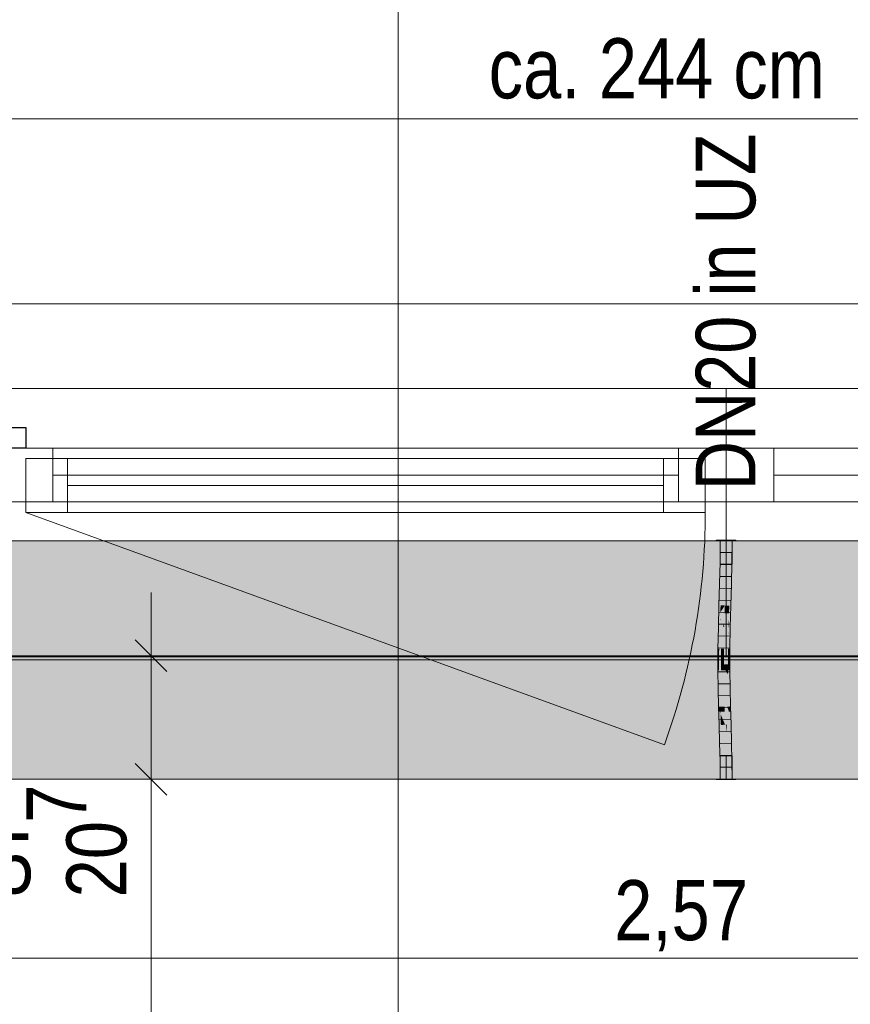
# Model space of a CAD drawing. Extents: x -620 to 3480, y 62 to 1107.
# Tile 196 of 244: x -157 to -129, y 979 to 1012. Entities that reach past the tile are written whole.
import ezdxf
from ezdxf.lldxf.tags import DXFTag

# ---------------------------------------------------------------- set-up
doc = ezdxf.new("R2010")
doc.units = 0
doc.layers.get('0').update_dxf_attribs({"lineweight": 35})
for name, color, linetype, lineweight, true_color in [('30 -33 Aussenwände- 7 Fassade_ Elemente', 7, 'Continuous', 9, 0x00aacc), ('30 -35 Decken- 1 Konstruktion-Träger- Stahlbeton', 7, 'grob-A06G9GKW8I', 13, 0x33aa00), ('70 -75 Raumstempel-2 Verweislinie', 1, 'Continuous', 9, 0xff0000), ('70 -76 Bemaßung- 2 Allgemein', 9, 'Continuous', 5, 0x808080), ('E_Leerrohr 20', 7, 'Continuous', 13, 0xcc0099), ('E_Leerrohr 20-Shading', 7, 'Continuous', 13, 0xcc0099)]:
    doc.layers.add(name, color=color, linetype=linetype, lineweight=lineweight, true_color=true_color)
for name, color, linetype, lineweight in [('30 -33 Aussenwände- 8 Sonnenschutz', 7, 'Continuous', 9), ('70 -71 Achsen- 1 Gebäudeachsen', 7, 'STRICHPUNKT2-A06G9GKV8I', 18), ('Detailelementbeschriftung', 7, 'Continuous', 9)]:
    doc.layers.add(name, color=color, linetype=linetype, lineweight=lineweight)
doc.layers.add('iwb_Schraffur_Unterzug', color=7, linetype='Continuous', lineweight=5, true_color=0xffffcc, plot=False)
doc.styles.get("Standard").update_dxf_attribs({"font": 'ARIALN.TTF'})
tags = doc.linetypes.add('grob-A06G9GKW8I', pattern=[14, 3, -8, 3]).pattern_tags.tags
tags[8:9] = [DXFTag(74, 4), DXFTag(75, 0), DXFTag(340, '0'), DXFTag(46, 0.0), DXFTag(50, 0.0), DXFTag(44, 0.0), DXFTag(45, 0.0)]
tags[6:7] = [DXFTag(74, 4), DXFTag(75, 0), DXFTag(340, '0'), DXFTag(46, 0.0), DXFTag(50, 0.0), DXFTag(44, 0.0), DXFTag(45, 0.0)]
tags[4:5] = [DXFTag(74, 4), DXFTag(75, 0), DXFTag(340, '0'), DXFTag(46, 0.0), DXFTag(50, 0.0), DXFTag(44, 0.0), DXFTag(45, 0.0)]
tags = doc.linetypes.add('STRICHPUNKT2', pattern=[12.7, 6.35, -3.175, 0, -3.175]).pattern_tags.tags
tags[10:11] = [DXFTag(74, 4), DXFTag(75, 0), DXFTag(340, '0'), DXFTag(46, 0.0), DXFTag(50, 0.0), DXFTag(44, 0.0), DXFTag(45, 0.0)]
tags[8:9] = [DXFTag(74, 4), DXFTag(75, 0), DXFTag(340, '0'), DXFTag(46, 0.0), DXFTag(50, 0.0), DXFTag(44, 0.0), DXFTag(45, 0.0)]
tags[6:7] = [DXFTag(74, 4), DXFTag(75, 0), DXFTag(340, '0'), DXFTag(46, 0.0), DXFTag(50, 0.0), DXFTag(44, 0.0), DXFTag(45, 0.0)]
tags[4:5] = [DXFTag(74, 4), DXFTag(75, 0), DXFTag(340, '0'), DXFTag(46, 0.0), DXFTag(50, 0.0), DXFTag(44, 0.0), DXFTag(45, 0.0)]
tags = doc.linetypes.add('STRICHPUNKT2-A06G9GKV8I', pattern=[12.7, 6.35, -3.175, 0, -3.175]).pattern_tags.tags
tags[10:11] = [DXFTag(74, 4), DXFTag(75, 0), DXFTag(340, '0'), DXFTag(46, 0.0), DXFTag(50, 0.0), DXFTag(44, 0.0), DXFTag(45, 0.0)]
tags[8:9] = [DXFTag(74, 4), DXFTag(75, 0), DXFTag(340, '0'), DXFTag(46, 0.0), DXFTag(50, 0.0), DXFTag(44, 0.0), DXFTag(45, 0.0)]
tags[6:7] = [DXFTag(74, 4), DXFTag(75, 0), DXFTag(340, '0'), DXFTag(46, 0.0), DXFTag(50, 0.0), DXFTag(44, 0.0), DXFTag(45, 0.0)]
tags[4:5] = [DXFTag(74, 4), DXFTag(75, 0), DXFTag(340, '0'), DXFTag(46, 0.0), DXFTag(50, 0.0), DXFTag(44, 0.0), DXFTag(45, 0.0)]

# ---------------------------------------------------------------- blocks, each defined once
blk = doc.blocks.new('Shading-A06G9GI98I', base_point=(-133.075, 992.053))
at = {"layer": 'E_Leerrohr 20-Shading', "color": 223, "true_color": 0xc67fb4}
for points in [[(-133.356, 994.957), (-133.414, 994.957), (-133.362, 994.234), (-133.42, 994.235)], [(-133.059, 994.957), (-133.073, 994.957), (-133.067, 994.23), (-133.079, 994.23)], [(-133.067, 994.23), (-133.049, 994.23), (-133.059, 994.957), (-133.038, 994.957)], [(-133.049, 994.23), (-133.025, 994.229), (-133.038, 994.957), (-133.014, 994.957)], [(-133.021, 994.229), (-133.014, 994.957), (-133.025, 994.229)], [(-133.362, 994.234), (-133.42, 994.235), (-133.379, 993.511), (-133.436, 993.512)], [(-133.377, 993.511), (-133.362, 994.234), (-133.379, 993.511)], [(-133.067, 994.23), (-133.079, 994.23), (-133.087, 993.504), (-133.095, 993.504)], [(-133.067, 994.23), (-133.071, 994.094), (-133.071, 993.503), (-133.086, 993.504)], [(-133.049, 994.23), (-133.071, 993.503), (-133.04, 994.23), (-133.063, 993.503)], [(-133.067, 994.23), (-133.071, 993.503), (-133.049, 994.23)], [(-133.063, 993.503), (-133.051, 993.503), (-133.04, 994.23), (-133.025, 994.229)], [(-133.036, 993.503), (-133.021, 994.229), (-133.051, 993.503), (-133.025, 994.229)], [(-133.071, 994.094), (-133.087, 993.504), (-133.086, 993.504)], [(-133.379, 993.511), (-133.436, 993.512), (-133.402, 992.786), (-133.455, 992.788)], [(-133.402, 992.786), (-133.398, 992.786), (-133.379, 993.511), (-133.377, 993.511)], [(-133.398, 992.786), (-133.397, 992.786), (-133.377, 993.511)], [(-133.087, 993.504), (-133.095, 993.504), (-133.112, 992.779), (-133.114, 992.779)], [(-133.087, 993.504), (-133.112, 992.779), (-133.086, 993.504), (-133.109, 992.779)], [(-133.109, 992.779), (-133.098, 992.778), (-133.086, 993.504), (-133.071, 993.503)], [(-133.071, 993.503), (-133.098, 992.778), (-133.063, 993.503), (-133.091, 992.778)], [(-133.091, 992.778), (-133.085, 992.778), (-133.063, 993.503), (-133.051, 993.503)], [(-133.056, 992.777), (-133.036, 993.503), (-133.085, 992.778), (-133.051, 993.503)], [(-133.475, 992.062), (-133.41, 992.512), (-133.455, 992.788), (-133.402, 992.786)], [(-133.425, 992.061), (-133.419, 992.191), (-133.475, 992.062), (-133.41, 992.512)], [(-133.416, 992.061), (-133.403, 992.56), (-133.425, 992.061)], [(-133.41, 992.512), (-133.419, 992.191), (-133.404, 992.551), (-133.406, 992.496)], [(-133.402, 992.786), (-133.41, 992.512), (-133.398, 992.786), (-133.404, 992.551)], [(-133.406, 992.496), (-133.403, 992.56), (-133.404, 992.551)], [(-133.404, 992.551), (-133.403, 992.56), (-133.398, 992.786), (-133.397, 992.786)], [(-133.121, 992.497), (-133.121, 992.517), (-133.133, 992.055)], [(-133.109, 992.779), (-133.121, 992.497), (-133.12, 992.408)], [(-133.109, 992.779), (-133.112, 992.779), (-133.121, 992.497), (-133.117, 992.646)], [(-133.112, 992.779), (-133.114, 992.779), (-133.121, 992.517)], [(-133.117, 992.646), (-133.121, 992.517), (-133.121, 992.497)], [(-133.12, 992.408), (-133.119, 992.212), (-133.109, 992.779), (-133.098, 992.778)], [(-133.098, 992.778), (-133.119, 992.212), (-133.091, 992.778), (-133.118, 992.083)], [(-133.118, 992.083), (-133.117, 992.054), (-133.091, 992.778), (-133.085, 992.778)], [(-133.075, 992.053), (-133.056, 992.777), (-133.117, 992.054), (-133.085, 992.778)], [(-133.12, 992.408), (-133.121, 992.497), (-133.131, 992.055), (-133.133, 992.055)], [(-133.131, 992.055), (-133.124, 992.054), (-133.12, 992.408), (-133.119, 992.212)], [(-133.119, 992.212), (-133.124, 992.054), (-133.118, 992.083), (-133.119, 992.054)], [(-133.425, 992.061), (-133.475, 992.062), (-133.448, 991.335), (-133.488, 991.335)], [(-133.43, 991.335), (-133.416, 992.061), (-133.448, 991.335), (-133.425, 992.061)], [(-133.144, 991.331), (-133.124, 992.054), (-133.147, 991.331), (-133.131, 992.055)], [(-133.131, 992.055), (-133.133, 992.055), (-133.147, 991.331)], [(-133.144, 991.331), (-133.119, 992.054), (-133.124, 992.054)], [(-133.144, 991.331), (-133.14, 991.331), (-133.119, 992.054), (-133.13, 991.659)], [(-133.139, 991.331), (-133.117, 992.054), (-133.13, 991.659)], [(-133.139, 991.331), (-133.088, 991.331), (-133.117, 992.054), (-133.075, 992.053)], [(-133.13, 991.659), (-133.117, 992.054), (-133.119, 992.054)], [(-133.119, 992.054), (-133.117, 992.054), (-133.118, 992.083)], [(-133.14, 991.331), (-133.139, 991.331), (-133.13, 991.659)], [(-133.451, 990.974), (-133.448, 991.335), (-133.49, 990.974), (-133.488, 991.335)], [(-133.433, 990.608), (-133.43, 991.335), (-133.454, 990.608), (-133.448, 991.335)], [(-133.147, 990.969), (-133.144, 991.331), (-133.148, 990.969), (-133.147, 991.331)], [(-133.144, 991.331), (-133.147, 990.969), (-133.14, 991.331), (-133.146, 990.969)], [(-133.14, 991.331), (-133.146, 990.969), (-133.143, 991.042), (-133.143, 990.968)], [(-133.143, 990.968), (-133.09, 990.968), (-133.139, 991.331), (-133.088, 991.331)], [(-133.143, 990.968), (-133.139, 991.331), (-133.143, 991.042)], [(-133.139, 991.331), (-133.14, 991.331), (-133.143, 991.042)], [(-133.454, 990.608), (-133.451, 990.974), (-133.491, 990.608), (-133.49, 990.974)], [(-133.143, 990.968), (-133.146, 990.969), (-133.149, 990.777), (-133.148, 990.889)], [(-133.147, 990.969), (-133.147, 990.969), (-133.148, 990.889), (-133.149, 990.806)], [(-133.149, 990.806), (-133.147, 990.969), (-133.148, 990.969)], [(-133.143, 990.968), (-133.149, 990.777), (-133.147, 990.668)], [(-133.148, 990.889), (-133.149, 990.806), (-133.149, 990.777)], [(-133.146, 990.969), (-133.147, 990.969), (-133.148, 990.889)], [(-133.143, 990.968), (-133.147, 990.668), (-133.143, 990.968), (-133.146, 990.609)], [(-133.146, 990.609), (-133.091, 990.609), (-133.143, 990.968), (-133.09, 990.968)], [(-133.143, 991.042), (-133.143, 990.968), (-133.143, 990.968)], [(-133.454, 990.608), (-133.491, 990.608), (-133.44, 989.997), (-133.483, 989.996)], [(-133.425, 989.997), (-133.433, 990.608), (-133.44, 989.997), (-133.454, 990.608)], [(-133.149, 990.806), (-133.15, 990.609), (-133.149, 990.777)], [(-133.15, 990.609), (-133.147, 990.609), (-133.149, 990.777), (-133.147, 990.668)], [(-133.147, 990.609), (-133.146, 990.609), (-133.147, 990.668)], [(-133.132, 990.003), (-133.146, 990.609), (-133.142, 990.003), (-133.147, 990.609)], [(-133.083, 990.004), (-133.091, 990.609), (-133.132, 990.003), (-133.146, 990.609)], [(-133.44, 989.997), (-133.483, 989.996), (-133.415, 989.387), (-133.469, 989.386)], [(-133.41, 989.388), (-133.425, 989.997), (-133.415, 989.387), (-133.44, 989.997)], [(-133.132, 990.003), (-133.142, 990.003), (-133.107, 989.396), (-133.127, 989.395)], [(-133.069, 989.397), (-133.083, 990.004), (-133.107, 989.396), (-133.132, 990.003)], [(-133.469, 989.386), (-133.447, 989.218), (-133.415, 989.387), (-133.406, 989.219)], [(-133.447, 989.218), (-133.469, 989.386), (-133.464, 989.218)], [(-133.45, 988.777), (-133.392, 988.779), (-133.464, 989.218), (-133.447, 989.218)], [(-133.447, 989.218), (-133.392, 988.779), (-133.406, 989.219), (-133.403, 989.149)], [(-133.403, 989.149), (-133.41, 989.388), (-133.415, 989.387)], [(-133.098, 989.221), (-133.107, 989.396), (-133.122, 989.221), (-133.127, 989.395)], [(-133.076, 988.788), (-133.098, 989.221), (-133.109, 988.787), (-133.122, 989.221)], [(-133.063, 989.221), (-133.069, 989.397), (-133.098, 989.221), (-133.107, 989.396)], [(-133.076, 988.788), (-133.051, 988.789), (-133.098, 989.221), (-133.063, 989.221)], [(-133.392, 988.779), (-133.45, 988.777), (-133.374, 988.171), (-133.433, 988.169)], [(-133.076, 988.788), (-133.109, 988.787), (-133.046, 988.179), (-133.092, 988.178)], [(-133.033, 988.179), (-133.051, 988.789), (-133.046, 988.179), (-133.076, 988.788)], [(-133.374, 988.171), (-133.433, 988.169), (-133.362, 987.564), (-133.42, 987.563)], [(-133.361, 987.564), (-133.374, 988.171), (-133.362, 987.564), (-133.374, 988.171)], [(-133.046, 988.179), (-133.092, 988.178), (-133.023, 987.569), (-133.078, 987.568)], [(-133.02, 987.569), (-133.033, 988.179), (-133.023, 987.569), (-133.046, 988.179)], [(-133.362, 987.564), (-133.42, 987.563), (-133.359, 986.957), (-133.414, 986.957)], [(-133.356, 986.957), (-133.361, 987.564), (-133.359, 986.957), (-133.362, 987.564)], [(-133.014, 986.957), (-133.023, 987.569), (-133.073, 986.957), (-133.078, 987.568)], [(-133.014, 986.957), (-133.02, 987.569), (-133.023, 987.569)]]:
    blk.add_solid(points, dxfattribs=at)
at = {"layer": 'E_Leerrohr 20-Shading', "color": 231, "true_color": 0xe17fc9}
for points in [[(-133.249, 994.957), (-133.356, 994.957), (-133.249, 994.233), (-133.362, 994.234)], [(-133.221, 994.232), (-133.214, 994.957), (-133.249, 994.233), (-133.249, 994.957)], [(-133.214, 994.957), (-133.221, 994.232), (-133.216, 994.232)], [(-133.216, 994.232), (-133.21, 994.232), (-133.214, 994.957)], [(-133.21, 994.232), (-133.079, 994.23), (-133.214, 994.957), (-133.073, 994.957)], [(-133.317, 994.234), (-133.362, 994.234), (-133.313, 993.509), (-133.377, 993.511)], [(-133.253, 993.508), (-133.249, 994.233), (-133.313, 993.509), (-133.317, 994.234)], [(-133.236, 993.507), (-133.221, 994.232), (-133.253, 993.508), (-133.249, 994.233)], [(-133.221, 994.232), (-133.236, 993.507), (-133.231, 993.507)], [(-133.221, 993.507), (-133.216, 994.232), (-133.231, 993.507), (-133.221, 994.232)], [(-133.221, 993.507), (-133.199, 993.507), (-133.216, 994.232), (-133.21, 994.232)], [(-133.199, 993.507), (-133.095, 993.504), (-133.21, 994.232), (-133.079, 994.23)], [(-133.313, 993.509), (-133.377, 993.511), (-133.313, 992.784), (-133.397, 992.786)], [(-133.313, 992.784), (-133.269, 992.783), (-133.313, 993.509), (-133.257, 993.508)], [(-133.269, 992.783), (-133.26, 992.783), (-133.257, 993.508), (-133.253, 993.508)], [(-133.256, 992.783), (-133.236, 993.507), (-133.26, 992.783), (-133.253, 993.508)], [(-133.221, 993.507), (-133.236, 993.507), (-133.226, 992.782), (-133.256, 992.783)], [(-133.226, 992.782), (-133.185, 992.781), (-133.221, 993.507), (-133.199, 993.507)], [(-133.185, 992.781), (-133.114, 992.779), (-133.199, 993.507), (-133.095, 993.504)], [(-133.403, 992.56), (-133.416, 992.061), (-133.394, 992.06)], [(-133.397, 992.786), (-133.403, 992.56), (-133.313, 992.784), (-133.312, 992.701)], [(-133.312, 992.701), (-133.403, 992.56), (-133.312, 992.203)], [(-133.394, 992.06), (-133.311, 992.059), (-133.403, 992.56), (-133.312, 992.203)], [(-133.313, 992.784), (-133.312, 992.701), (-133.269, 992.783), (-133.269, 992.769)], [(-133.269, 992.769), (-133.312, 992.701), (-133.28, 992.077), (-133.312, 992.203)], [(-133.275, 992.058), (-133.26, 992.783), (-133.28, 992.077), (-133.269, 992.769)], [(-133.26, 992.783), (-133.275, 992.058), (-133.262, 992.518)], [(-133.262, 992.518), (-133.275, 992.058), (-133.26, 992.518), (-133.271, 992.058)], [(-133.271, 992.058), (-133.257, 992.057), (-133.26, 992.518), (-133.249, 992.518)], [(-133.269, 992.769), (-133.26, 992.783), (-133.269, 992.783)], [(-133.262, 992.518), (-133.256, 992.783), (-133.26, 992.783)], [(-133.228, 992.518), (-133.226, 992.782), (-133.262, 992.518), (-133.256, 992.783)], [(-133.257, 992.057), (-133.232, 992.057), (-133.249, 992.518), (-133.228, 992.518)], [(-133.228, 992.518), (-133.232, 992.057), (-133.18, 992.518), (-133.172, 992.056)], [(-133.226, 992.782), (-133.228, 992.518), (-133.185, 992.781), (-133.18, 992.518)], [(-133.185, 992.781), (-133.18, 992.518), (-133.114, 992.779), (-133.121, 992.517)], [(-133.18, 992.518), (-133.172, 992.056), (-133.121, 992.517), (-133.133, 992.055)], [(-133.312, 992.203), (-133.311, 992.059), (-133.28, 992.077), (-133.28, 992.058)], [(-133.394, 992.06), (-133.416, 992.061), (-133.384, 991.334), (-133.43, 991.335)], [(-133.384, 991.334), (-133.307, 991.333), (-133.394, 992.06), (-133.311, 992.059)], [(-133.311, 992.059), (-133.307, 991.333), (-133.28, 992.058), (-133.288, 991.333)], [(-133.288, 991.333), (-133.275, 992.058), (-133.28, 992.058)], [(-133.271, 992.058), (-133.275, 992.058), (-133.285, 991.333), (-133.288, 991.333)], [(-133.267, 991.333), (-133.257, 992.057), (-133.285, 991.333), (-133.271, 992.058)], [(-133.28, 992.058), (-133.275, 992.058), (-133.28, 992.077)], [(-133.236, 991.333), (-133.232, 992.057), (-133.267, 991.333), (-133.257, 992.057)], [(-133.236, 991.333), (-133.162, 991.332), (-133.232, 992.057), (-133.172, 992.056)], [(-133.162, 991.332), (-133.147, 991.331), (-133.172, 992.056), (-133.133, 992.055)], [(-133.384, 991.334), (-133.43, 991.335), (-133.382, 990.608), (-133.433, 990.608)], [(-133.384, 991.334), (-133.383, 990.973), (-133.307, 991.333), (-133.303, 990.972)], [(-133.307, 991.333), (-133.303, 990.972), (-133.288, 991.333), (-133.29, 990.971)], [(-133.271, 990.608), (-133.267, 991.333), (-133.29, 990.971), (-133.285, 991.333)], [(-133.285, 991.333), (-133.288, 991.333), (-133.29, 990.971)], [(-133.237, 990.805), (-133.236, 991.333), (-133.27, 990.805), (-133.267, 991.333)], [(-133.236, 991.333), (-133.237, 990.805), (-133.162, 991.332), (-133.16, 990.806)], [(-133.162, 991.332), (-133.16, 990.806), (-133.147, 991.331), (-133.149, 990.806)], [(-133.383, 990.973), (-133.382, 990.608), (-133.303, 990.972), (-133.298, 990.608)], [(-133.298, 990.972), (-133.303, 990.972), (-133.295, 990.608), (-133.298, 990.608)], [(-133.29, 990.971), (-133.298, 990.972), (-133.291, 990.608), (-133.295, 990.608)], [(-133.271, 990.608), (-133.29, 990.971), (-133.291, 990.608)], [(-133.382, 990.608), (-133.433, 990.608), (-133.387, 989.998), (-133.425, 989.997)], [(-133.387, 989.998), (-133.285, 990), (-133.382, 990.608), (-133.298, 990.608)], [(-133.298, 990.608), (-133.285, 990), (-133.295, 990.608), (-133.283, 990)], [(-133.283, 990), (-133.291, 990.608), (-133.295, 990.608)], [(-133.271, 990.608), (-133.291, 990.608), (-133.27, 990), (-133.283, 990)], [(-133.271, 990.608), (-133.237, 990.609), (-133.27, 990.805), (-133.237, 990.805)], [(-133.235, 990.001), (-133.237, 990.609), (-133.27, 990), (-133.271, 990.608)], [(-133.16, 990.806), (-133.237, 990.805), (-133.162, 990.609), (-133.237, 990.609)], [(-133.162, 990.609), (-133.237, 990.609), (-133.166, 990.481)], [(-133.166, 990.481), (-133.237, 990.609), (-133.178, 990.002), (-133.235, 990.001)], [(-133.16, 990.609), (-133.162, 990.609), (-133.161, 990.472), (-133.166, 990.481)], [(-133.161, 990.473), (-133.165, 990.002), (-133.15, 990.609), (-133.142, 990.003)], [(-133.16, 990.806), (-133.162, 990.609), (-133.16, 990.713)], [(-133.162, 990.609), (-133.16, 990.609), (-133.16, 990.713)], [(-133.16, 990.609), (-133.161, 990.473), (-133.157, 990.609)], [(-133.161, 990.473), (-133.15, 990.609), (-133.157, 990.609)], [(-133.152, 990.806), (-133.16, 990.806), (-133.157, 990.609), (-133.16, 990.609)], [(-133.149, 990.806), (-133.152, 990.806), (-133.15, 990.609), (-133.157, 990.609)], [(-133.161, 990.472), (-133.166, 990.481), (-133.174, 990.002), (-133.178, 990.002)], [(-133.174, 990.002), (-133.165, 990.002), (-133.161, 990.472)], [(-133.387, 989.998), (-133.425, 989.997), (-133.398, 989.388), (-133.41, 989.388)], [(-133.398, 989.388), (-133.269, 989.391), (-133.387, 989.998), (-133.285, 990)], [(-133.269, 989.391), (-133.283, 990), (-133.285, 990)], [(-133.27, 990), (-133.283, 990), (-133.265, 989.391), (-133.269, 989.391)], [(-133.23, 989.392), (-133.235, 990.001), (-133.265, 989.391), (-133.27, 990)], [(-133.235, 990.001), (-133.23, 989.392), (-133.174, 990.002), (-133.193, 989.393)], [(-133.193, 989.393), (-133.176, 989.394), (-133.174, 990.002), (-133.165, 990.002)], [(-133.176, 989.394), (-133.127, 989.395), (-133.165, 990.002), (-133.142, 990.003)], [(-133.398, 989.388), (-133.41, 989.388), (-133.403, 989.149)], [(-133.403, 989.149), (-133.25, 988.783), (-133.401, 989.219), (-133.263, 989.22)], [(-133.263, 989.22), (-133.269, 989.391), (-133.401, 989.219), (-133.398, 989.388)], [(-133.265, 989.391), (-133.269, 989.391), (-133.263, 989.22)], [(-133.225, 988.784), (-133.23, 989.392), (-133.263, 989.22), (-133.265, 989.391)], [(-133.225, 988.784), (-133.263, 989.22), (-133.25, 988.783)], [(-133.23, 989.392), (-133.225, 988.784), (-133.193, 989.393), (-133.212, 988.784)], [(-133.212, 988.784), (-133.189, 988.785), (-133.193, 989.393), (-133.176, 989.394)], [(-133.176, 989.394), (-133.189, 988.785), (-133.122, 989.221), (-133.129, 988.786)], [(-133.176, 989.394), (-133.122, 989.221), (-133.127, 989.395)], [(-133.129, 988.786), (-133.109, 988.787), (-133.122, 989.221)], [(-133.25, 988.783), (-133.403, 989.149), (-133.392, 988.779)], [(-133.25, 988.783), (-133.392, 988.779), (-133.233, 988.174), (-133.374, 988.171)], [(-133.225, 988.784), (-133.25, 988.783), (-133.22, 988.175), (-133.233, 988.174)], [(-133.225, 988.784), (-133.222, 988.473), (-133.212, 988.784)], [(-133.222, 988.473), (-133.189, 988.785), (-133.212, 988.784)], [(-133.222, 988.473), (-133.22, 988.175), (-133.189, 988.785), (-133.201, 988.175)], [(-133.189, 988.785), (-133.201, 988.175), (-133.129, 988.786), (-133.139, 988.177)], [(-133.139, 988.177), (-133.092, 988.178), (-133.129, 988.786), (-133.109, 988.787)], [(-133.365, 988.171), (-133.374, 988.171), (-133.361, 987.564)], [(-133.22, 987.566), (-133.233, 988.174), (-133.361, 987.564), (-133.365, 988.171)], [(-133.22, 988.175), (-133.233, 988.174), (-133.216, 987.566), (-133.22, 987.566)], [(-133.216, 987.566), (-133.211, 987.566), (-133.22, 988.175), (-133.201, 988.175)], [(-133.211, 987.566), (-133.078, 987.568), (-133.201, 988.175), (-133.092, 988.178)], [(-133.22, 987.566), (-133.361, 987.564), (-133.214, 986.957), (-133.356, 986.957)], [(-133.216, 987.566), (-133.22, 987.566), (-133.214, 986.957)], [(-133.214, 986.957), (-133.211, 987.566), (-133.216, 987.566)], [(-133.214, 986.957), (-133.073, 986.957), (-133.211, 987.566), (-133.078, 987.568)]]:
    blk.add_solid(points, dxfattribs=at)
blk = doc.blocks.new('Shading-A06G9GIB8I', base_point=(-133.214, 994.169))
at = {"layer": 'E_Leerrohr 20-Shading', "color": 213, "true_color": 0xd67fc0}
for points in [[(-133.544, 994.957), (-133.214, 994.957), (-133.544, 994.969), (-133.214, 994.969)], [(-133.414, 994.169), (-133.214, 994.169), (-133.414, 994.957), (-133.214, 994.957)], [(-133.214, 994.969), (-133.214, 994.957), (-133.149, 994.969), (-133.149, 994.957)], [(-133.214, 994.169), (-133.014, 994.169), (-133.214, 994.957), (-133.014, 994.957)], [(-133.149, 994.969), (-133.149, 994.957), (-132.943, 994.969), (-132.943, 994.957)], [(-132.943, 994.957), (-132.884, 994.957), (-132.943, 994.969), (-132.884, 994.969)]]:
    blk.add_solid(points, dxfattribs=at)
blk = doc.blocks.new('Shading-A06G9GID8I', base_point=(-133.014, 987.745))
at = {"layer": 'E_Leerrohr 20-Shading', "color": 213, "true_color": 0xd67fc0}
for points in [[(-133.214, 987.745), (-133.414, 987.745), (-133.214, 986.957), (-133.414, 986.957)], [(-133.014, 987.745), (-133.214, 987.745), (-133.014, 986.957), (-133.214, 986.957)], [(-133.214, 986.957), (-133.544, 986.957), (-133.214, 986.945), (-133.544, 986.945)], [(-133.149, 986.957), (-133.214, 986.957), (-133.149, 986.945), (-133.214, 986.945)], [(-133.149, 986.945), (-132.992, 986.945), (-133.149, 986.957), (-132.992, 986.957)], [(-132.992, 986.945), (-132.884, 986.945), (-132.992, 986.957), (-132.884, 986.957)]]:
    blk.add_solid(points, dxfattribs=at)
blk = doc.blocks.new('Referenz-A06G9GKX8I')
at = {"layer": '30 -33 Aussenwände- 7 Fassade_ Elemente', "color": 0, "linetype": 'Continuous', "ltscale": 0.13}
for p, q in [((-0.913, 1002.897), (-163.113, 1002.897)), ((-157.613, 998.057), (-133.213, 998.057)), ((-133.213, 998.057), (-108.813, 998.057)), ((-133.213, 996.257), (-133.213, 998.057)), ((-156.713, 995.907), (-156.713, 997.707)), ((-156.713, 997.707), (-133.913, 997.707)), ((-133.913, 997.707), (-133.913, 995.907)), ((-133.213, 996.257), (-157.613, 996.257)), ((-108.813, 996.257), (-133.213, 996.257)), ((-133.913, 995.907), (-156.713, 995.907)), ((-160.013, 991.097), (-4.013, 991.097))]:
    blk.add_line(p, q, dxfattribs=at)
at = {"layer": '30 -33 Aussenwände- 7 Fassade_ Elemente', "color": 0}
for p, q in [((-157.413, 1000.057), (-133.213, 1000.057)), ((-133.213, 1000.057), (-109.013, 1000.057)), ((-133.213, 998.057), (-133.213, 1000.057)), ((-157.413, 998.057), (-155.813, 998.057)), ((-155.813, 998.057), (-134.813, 998.057)), ((-155.813, 996.257), (-155.813, 998.057)), ((-134.813, 998.057), (-134.813, 996.257)), ((-133.213, 998.057), (-134.813, 998.057)), ((-133.213, 998.057), (-131.613, 998.057)), ((-133.213, 996.257), (-133.213, 998.057)), ((-131.613, 998.057), (-110.613, 998.057)), ((-131.613, 996.257), (-131.613, 998.057)), ((-134.813, 997.157), (-155.813, 997.157)), ((-110.613, 997.157), (-131.613, 997.157)), ((-155.813, 996.257), (-157.413, 996.257)), ((-134.813, 996.257), (-155.813, 996.257)), ((-134.813, 996.257), (-133.213, 996.257)), ((-131.613, 996.257), (-133.213, 996.257)), ((-133.213, 996.257), (-133.213, 991.057)), ((-110.613, 996.257), (-131.613, 996.257)), ((-157.413, 991.057), (-133.213, 991.057)), ((-133.213, 991.057), (-109.013, 991.057))]:
    blk.add_line(p, q, dxfattribs=at)
at = {"layer": '30 -33 Aussenwände- 7 Fassade_ Elemente', "color": 0, "linetype": 'Continuous', "lineweight": -2, "ltscale": 0.25}
for p, q in [((-160.013, 998.757), (-156.713, 998.757)), ((-156.713, 998.757), (-156.713, 998.057)), ((-156.713, 998.057), (-157.613, 998.057))]:
    blk.add_line(p, q, dxfattribs=at)
at = {"layer": '30 -33 Aussenwände- 7 Fassade_ Elemente', "color": 0, "linetype": 'Continuous', "lineweight": 18, "ltscale": 0.18}
for p, q in [((-157.613, 998.057), (-155.813, 998.057)), ((-155.813, 998.057), (-155.813, 996.257)), ((-134.813, 998.057), (-133.213, 998.057)), ((-134.813, 996.257), (-134.813, 998.057)), ((-133.213, 998.057), (-131.613, 998.057)), ((-133.213, 996.257), (-133.213, 998.057)), ((-131.613, 998.057), (-131.613, 996.257)), ((-156.713, 997.707), (-155.313, 997.707)), ((-156.713, 995.907), (-156.713, 997.707)), ((-155.313, 997.707), (-155.313, 995.907)), ((-135.313, 997.707), (-133.913, 997.707)), ((-135.313, 995.907), (-135.313, 997.707)), ((-133.913, 997.707), (-133.913, 995.907)), ((-155.813, 997.157), (-134.813, 997.157)), ((-131.613, 997.157), (-110.613, 997.157)), ((-135.313, 996.807), (-155.313, 996.807)), ((-155.813, 996.257), (-157.613, 996.257)), ((-133.213, 996.257), (-134.813, 996.257)), ((-131.613, 996.257), (-133.213, 996.257)), ((-155.313, 995.907), (-156.713, 995.907)), ((-133.913, 995.907), (-135.313, 995.907))]:
    blk.add_line(p, q, dxfattribs=at)
at = {"layer": '30 -33 Aussenwände- 7 Fassade_ Elemente', "color": 0, "linetype": 'grob-A06G9GKW8I', "ltscale": 0.13}
blk.add_line((-156.713, 995.907), (-135.288, 988.109), dxfattribs=at)
blk.add_ellipse((-156.713, 995.907), major_axis=(21.425, -7.798), ratio=1, start_param=0, end_param=0.349066, dxfattribs=at)
at = {"layer": '30 -33 Aussenwände- 8 Sonnenschutz', "color": 0, "linetype": 'Continuous', "ltscale": 0.13}
blk.add_line((-110.613, 1009.098), (-157.613, 1009.098), dxfattribs=at)
at = {"layer": '30 -35 Decken- 1 Konstruktion-Träger- Stahlbeton', "color": 0}
for p, q in [((-3.513, 994.957), (-562.014, 994.957)), ((-3.513, 986.957), (-562.014, 986.957))]:
    blk.add_line(p, q, dxfattribs=at)
at = {"layer": '70 -71 Achsen- 1 Gebäudeachsen', "color": 0, "linetype": 'STRICHPUNKT2-A06G9GKV8I', "ltscale": 0.18}
blk.add_line((-562.014, 990.957), (85.427, 990.957), dxfattribs=at)
at = {"layer": '70 -75 Raumstempel-2 Verweislinie', "color": 0}
blk.add_line((-144.215, 1067.023), (-144.215, 959.248), dxfattribs=at)
at = {"layer": '70 -76 Bemaßung- 2 Allgemein', "color": 0, "linetype": 'Continuous', "ltscale": 0.13}
for p, q in [((-152.513, 992.158), (-152.513, 993.218)), ((-152.513, 990.097), (-152.513, 992.158)), ((-153.513, 991.097), (-151.513, 991.097)), ((-152.513, 986.957), (-152.513, 991.097)), ((-152.513, 987.957), (-152.513, 985.897)), ((-152.513, 987.957), (-152.513, 985.897)), ((-155.013, 986.957), (-151.513, 986.957)), ((-155.013, 986.957), (-151.513, 986.957)), ((-152.513, 985.897), (-152.513, 984.836)), ((-152.513, 873.418), (-152.513, 985.897)), ((-110.174, 980.957), (-159.453, 980.957))]:
    blk.add_line(p, q, dxfattribs=at)
at = {"layer": '70 -76 Bemaßung- 2 Allgemein', "color": 0, "linetype": 'Continuous', "lineweight": 20, "ltscale": 0.2}
for p, q in [((-151.983, 990.567), (-153.044, 991.628)), ((-153.044, 987.488), (-151.983, 986.427)), ((-153.044, 987.488), (-151.983, 986.427))]:
    blk.add_line(p, q, dxfattribs=at)
at = {"layer": '30 -33 Aussenwände- 8 Sonnenschutz', "color": 0, "linetype": 'Continuous', "ltscale": 0.13, "char_height": 2.01377, "attachment_point": 1}
for s, insert in [('{\\fArial Narrow;244}', (-137.489, 1011.803)), ('{\\fArial Narrow;ca.}', (-141.183, 1011.803)), ('{\\fArial Narrow;cm}', (-132.974, 1011.803))]:
    blk.add_mtext(s, dxfattribs=dict(at, insert=insert))
at = {"layer": '70 -76 Bemaßung- 2 Allgemein', "color": 0, "linetype": 'Continuous', "ltscale": 0.13, "char_height": 2.01377, "attachment_point": 1, "rotation": 90}
for s, insert in [('{\\fArial Narrow;7}', (-156.698, 985.494)), ('{\\fArial Narrow;20}', (-155.355, 982.992))]:
    blk.add_mtext(s, dxfattribs=dict(at, insert=insert))
at = {"layer": '70 -76 Bemaßung- 2 Allgemein', "color": 0, "linetype": 'Continuous', "ltscale": 0.13, "char_height": 2.01377, "attachment_point": 1}
for s, insert in [('{\\fArial Narrow;5}', (-157.721, 985.142)), ('{\\fArial Narrow;2,57}', (-136.972, 983.573))]:
    blk.add_mtext(s, dxfattribs=dict(at, insert=insert))
blk = doc.blocks.new('Referenz-A06G9GKZ8I')
at = {"layer": 'iwb_Schraffur_Unterzug', "linetype": 'Continuous', "ltscale": 0.13}
for points in [[(-562.014, 994.957), (-3.513, 994.957), (-562.014, 994.317)], [(-562.014, 994.317), (-3.513, 994.957), (-3.513, 986.957)], [(-562.014, 994.317), (-3.513, 986.957), (-562.014, 987.597)], [(-562.014, 987.597), (-3.513, 986.957), (-562.014, 986.957)]]:
    blk.add_solid(points, dxfattribs=at)
blk = doc.blocks.new('Enddeckel-A06G9GSX8I')
at = {"color": 0, "linetype": 'ByBlock', "lineweight": -2, "ltscale": 0.13}
for p, q in [((-133.414, 987.745), (-133.414, 986.957)), ((-133.297, 987.745), (-133.414, 987.745)), ((-133.131, 987.745), (-133.297, 987.745)), ((-133.014, 987.745), (-133.131, 987.745)), ((-133.014, 986.957), (-133.014, 987.745)), ((-133.544, 986.957), (-133.544, 986.945)), ((-133.351, 986.957), (-133.544, 986.957)), ((-133.351, 986.945), (-133.544, 986.945)), ((-133.297, 986.957), (-133.414, 986.957)), ((-133.078, 986.957), (-133.351, 986.957)), ((-133.078, 986.945), (-133.351, 986.945)), ((-133.131, 986.957), (-133.297, 986.957)), ((-133.014, 986.957), (-133.131, 986.957)), ((-132.884, 986.957), (-133.078, 986.957)), ((-132.884, 986.945), (-133.078, 986.945)), ((-132.884, 986.945), (-132.884, 986.957))]:
    blk.add_line(p, q, dxfattribs=at)
at = {"color": 0, "linetype": 'STRICHPUNKT2', "lineweight": 5, "ltscale": 0.13}
blk.add_line((-133.214, 986.957), (-133.214, 987.745), dxfattribs=at)
blk = doc.blocks.new('Enddeckel-A06G9GT18I')
at = {"color": 0, "linetype": 'ByBlock', "lineweight": -2, "ltscale": 0.13}
for p, q in [((-133.544, 994.969), (-133.544, 994.957)), ((-133.544, 994.969), (-133.351, 994.969)), ((-133.544, 994.957), (-133.351, 994.957)), ((-133.414, 994.957), (-133.414, 994.169)), ((-133.414, 994.957), (-133.297, 994.957)), ((-133.351, 994.969), (-133.078, 994.969)), ((-133.351, 994.957), (-133.078, 994.957)), ((-133.297, 994.957), (-133.131, 994.957)), ((-133.131, 994.957), (-133.014, 994.957)), ((-133.078, 994.969), (-132.884, 994.969)), ((-133.078, 994.957), (-132.884, 994.957)), ((-133.014, 994.169), (-133.014, 994.957)), ((-132.884, 994.957), (-132.884, 994.969)), ((-133.414, 994.169), (-133.297, 994.169)), ((-133.297, 994.169), (-133.131, 994.169)), ((-133.131, 994.169), (-133.014, 994.169))]:
    blk.add_line(p, q, dxfattribs=at)
at = {"color": 0, "linetype": 'STRICHPUNKT2', "lineweight": 5, "ltscale": 0.13}
blk.add_line((-133.214, 994.957), (-133.214, 994.169), dxfattribs=at)
blk = doc.blocks.new('Flexrohr-A06G9GT98I')
at = {"color": 0, "linetype": 'ByBlock', "lineweight": -2, "ltscale": 0.13}
for p, q in [((-133.414, 994.957), (-133.42, 994.235)), ((-133.414, 994.957), (-133.014, 994.957)), ((-133.014, 994.957), (-133.021, 994.229)), ((-133.406, 994.559), (-133.03, 994.556)), ((-133.42, 994.235), (-133.436, 993.512)), ((-133.41, 994.16), (-133.034, 994.154)), ((-133.021, 994.229), (-133.036, 993.503)), ((-133.436, 993.512), (-133.455, 992.788)), ((-133.419, 993.761), (-133.043, 993.753)), ((-133.036, 993.503), (-133.056, 992.777)), ((-133.428, 993.362), (-133.052, 993.353)), ((-133.439, 992.962), (-133.063, 992.953)), ((-133.455, 992.788), (-133.475, 992.062)), ((-133.449, 992.562), (-133.074, 992.553)), ((-133.056, 992.777), (-133.075, 992.053)), ((-133.475, 992.062), (-133.488, 991.335)), ((-133.46, 992.162), (-133.084, 992.153)), ((-133.075, 992.053), (-133.088, 991.331)), ((-133.468, 991.761), (-133.092, 991.755)), ((-133.488, 991.335), (-133.491, 990.608)), ((-133.476, 991.36), (-133.1, 991.356)), ((-133.088, 991.331), (-133.091, 990.609)), ((-133.478, 990.959), (-133.102, 990.957)), ((-133.491, 990.608), (-133.483, 989.996)), ((-133.479, 990.557), (-133.103, 990.559)), ((-133.091, 990.609), (-133.083, 990.004)), ((-133.483, 989.996), (-133.469, 989.386)), ((-133.473, 990.155), (-133.098, 990.161)), ((-133.083, 990.004), (-133.069, 989.397)), ((-133.466, 989.754), (-133.09, 989.762)), ((-133.469, 989.386), (-133.45, 988.777)), ((-133.456, 989.353), (-133.08, 989.363)), ((-133.069, 989.397), (-133.051, 988.789)), ((-133.444, 988.953), (-133.068, 988.964)), ((-133.45, 988.777), (-133.433, 988.169)), ((-133.432, 988.553), (-133.056, 988.564)), ((-133.051, 988.789), (-133.033, 988.179)), ((-133.433, 988.169), (-133.42, 987.563)), ((-133.42, 988.154), (-133.045, 988.163)), ((-133.033, 988.179), (-133.02, 987.569)), ((-133.42, 987.563), (-133.414, 986.957)), ((-133.412, 987.755), (-133.036, 987.762)), ((-133.02, 987.569), (-133.014, 986.957)), ((-133.406, 987.357), (-133.03, 987.361)), ((-133.414, 986.957), (-133.014, 986.957)), ((-133.402, 986.959), (-133.026, 986.959))]:
    blk.add_line(p, q, dxfattribs=at)
blk = doc.blocks.new('Einzeiliger Text-A06G9GTB8I')
at = {"color": 0, "lineweight": -2, "insert": (-134.234, 996.646), "char_height": 2, "attachment_point": 1, "rotation": 90}
blk.add_mtext('{\\fArial Narrow;DN20 in UZ}', dxfattribs=at)

msp = doc.modelspace()

# ---------------------------------------------------------------- block references
at = {"color": 8, "lineweight": 25, "ltscale": 0.25, "true_color": 0x808080}
for name in ['Referenz-A06G9GKX8I', 'Referenz-A06G9GKZ8I']:
    msp.add_blockref(name, (0, 0), dxfattribs=at)
at = {"layer": 'Detailelementbeschriftung', "ltscale": 0.13}
msp.add_blockref('Einzeiliger Text-A06G9GTB8I', (0, 0), dxfattribs=at)
at = {"layer": 'E_Leerrohr 20'}
for name, p in [('Shading-A06G9GIB8I', (-133.214, 994.169)), ('Shading-A06G9GI98I', (-133.075, 992.053)), ('Shading-A06G9GID8I', (-133.014, 987.745))]:
    msp.add_blockref(name, p, dxfattribs=at)
at = {"layer": 'E_Leerrohr 20', "ltscale": 0.13}
for name in ['Enddeckel-A06G9GT18I', 'Flexrohr-A06G9GT98I', 'Enddeckel-A06G9GSX8I']:
    msp.add_blockref(name, (0, 0), dxfattribs=at)

doc.saveas('drawing.dxf')
